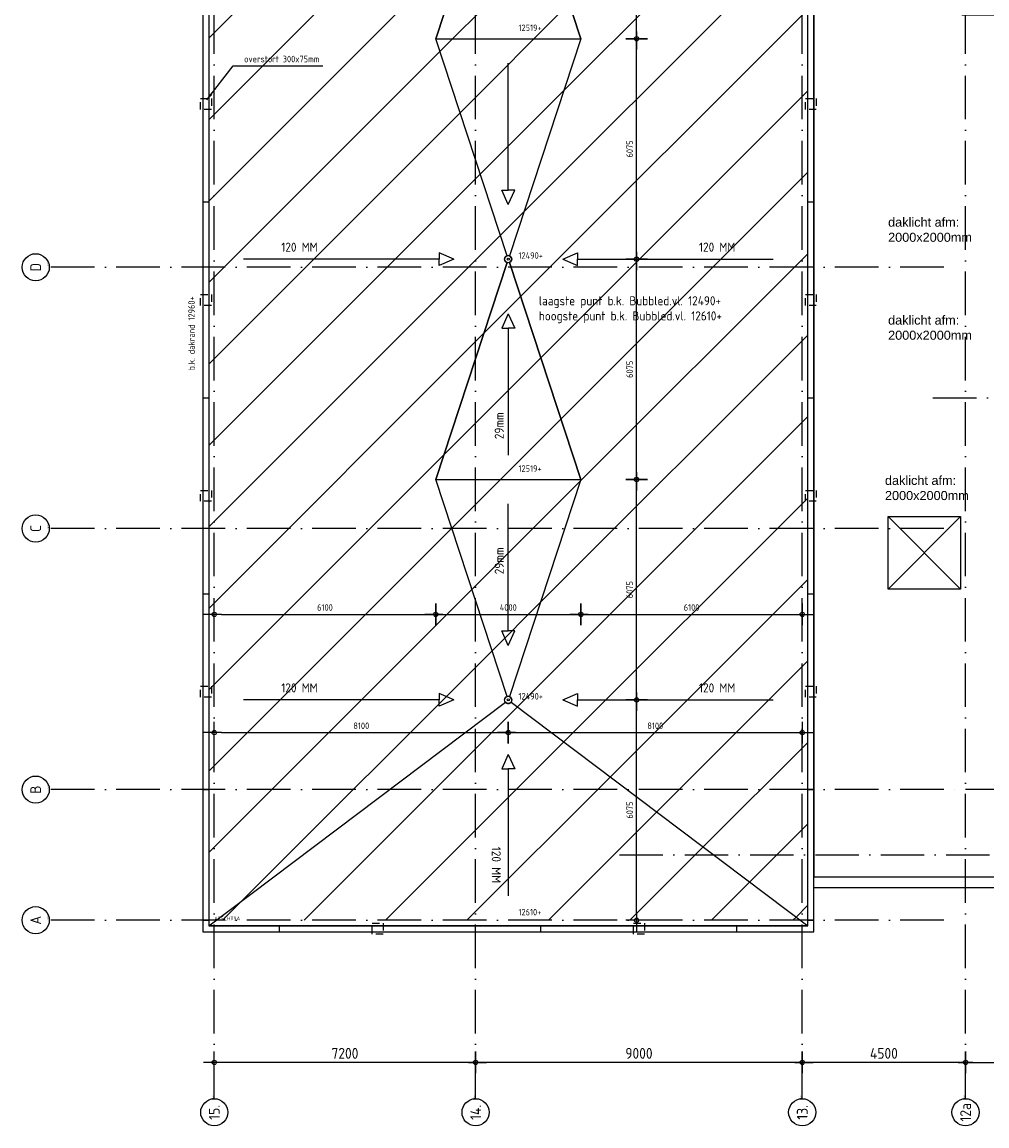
# Model space of a CAD drawing. Extents: x -9573 to 237800, y 0 to 168200.
# Tile 10 of 35: x 112965 to 139548, y 47711 to 78140. Entities that reach past the tile are written whole.
import ezdxf
from ezdxf.enums import TextEntityAlignment as Align

# ---------------------------------------------------------------- set-up
doc = ezdxf.new("R2010")
doc.units = 0
doc.header["$LTSCALE"] = 200
doc.linetypes.add('DASHDOT', pattern=[9, 6, -1.5, 0, -1.5])
doc.linetypes.add('HIDDEN', pattern=[2, 1, -1])
doc.layers.get('0').update_dxf_attribs({"linetype": 'CONTINUOUS'})
doc.layers.get('DEFPOINTS').update_dxf_attribs({"linetype": 'CONTINUOUS'})
for name, color, linetype in [('AL$1----_ALGEMEEN', 7, 'CONTINUOUS'), ('AL$1----_MAATVOERING', 7, 'CONTINUOUS'), ('AL$1----_TEKST', 7, 'CONTINUOUS'), ('AL$7----_STRAMIEN', 1, 'DASHDOT'), ('AL27----_DAKEN', 7, 'CONTINUOUS'), ('AL27---_DAKAFSCHOT', 7, 'CONTINUOUS'), ('ALN-----_BLOCKNAAM', 2, 'CONTINUOUS'), ('BL$4----', 7, 'CONTINUOUS'), ('MV-STRAMIEN', 7, 'CONTINUOUS'), ('RUIMTEOMTREK', 2, 'CONTINUOUS')]:
    doc.layers.add(name, color=color, linetype=linetype)
doc.styles.get("Standard").update_dxf_attribs({"font": 'ISOCP'})
doc.dimstyles.new('018RADI100UIT', dxfattribs={"dimscale": 100, "dimtxt": 1.8, "dimasz": 2, "dimexe": 2, "dimexo": 3, "dimgap": 1, "dimtad": 1, "dimdec": 4, "dimrnd": 1, "dimtxsty": 'STANDARD', "dimblk1": 'MSTR3', "dimblk2": 'MSTR3', "dimcen": 3, "dimdle": 1.25, "dimse1": 1, "dimse2": 1, "dimclrd": 7, "dimclre": 1, "dimazin": 3, "dimtfac": 0.75, "dimtdec": 4, "dimtofl": 0, "dimtmove": 0, "dimatfit": 3, "dimtvp": 1.5, "dimtolj": 1, "dimtzin": 0})
doc.dimstyles.new('018STIP100UIT', dxfattribs={"dimscale": 100, "dimtxt": 1.8, "dimasz": 2, "dimexe": 2, "dimexo": 3, "dimgap": 1, "dimtad": 1, "dimdec": 4, "dimrnd": 1, "dimtxsty": 'STANDARD', "dimblk": 'MSTR3', "dimblk1": 'MSTR3', "dimblk2": 'MSTR3', "dimsah": 1, "dimcen": 3, "dimdle": 1.25, "dimse1": 1, "dimse2": 1, "dimclrd": 256, "dimclre": 1, "dimclrt": 7, "dimazin": 3, "dimtfac": 0.75, "dimtdec": 4, "dimtix": 1, "dimtmove": 0, "dimatfit": 3, "dimtvp": 1.5, "dimtolj": 1, "dimtzin": 0})
doc.dimstyles.new('030STIP100UIT', dxfattribs={"dimscale": 100, "dimtxt": 3, "dimasz": 2, "dimexe": 2, "dimexo": 3, "dimgap": 1, "dimtad": 1, "dimdec": 4, "dimrnd": 1, "dimtxsty": 'STANDARD', "dimblk": 'MSTR3', "dimcen": 3, "dimdle": 1.25, "dimse1": 1, "dimse2": 1, "dimclrd": 7, "dimclre": 1, "dimazin": 3, "dimtfac": 0.75, "dimtdec": 4, "dimtix": 1, "dimtmove": 0, "dimatfit": 3, "dimtvp": 1.5, "dimtolj": 1, "dimtzin": 0})

# ---------------------------------------------------------------- blocks, each defined once
blk = doc.blocks.new('MSTR3')
at = {"color": 0, "linetype": 'CONTINUOUS'}
for p, q in [((-1, 0), (0, 0)), ((0, 1.5), (0, 0)), ((0, 0), (0, -1.5)), ((0, 0), (1.5, 0))]:
    blk.add_line(p, q, dxfattribs=at)
blk.add_circle((0, 0), 0.3, dxfattribs=at)
blk = doc.blocks.new('*D11')
at = {"linetype": 'BYBLOCK'}
blk.add_line((129895, 53580), (129895, 59255), dxfattribs=at)
at = {"layer": 'DEFPOINTS', "color": 0, "linetype": 'BYBLOCK'}
for p in [(126360, 59455), (129895, 59455), (125460, 53380)]:
    blk.add_point(p, dxfattribs=at)
at = {"linetype": 'BYBLOCK', "xscale": 200, "yscale": 200, "zscale": 200}
for p, rotation in [((129895, 59455), 90), ((129895, 53380), 270)]:
    blk.add_blockref('MSTR3', p, dxfattribs=dict(at, rotation=rotation))
at = {"color": 7, "linetype": 'BYBLOCK', "insert": (129705, 56418), "char_height": 180, "attachment_point": 5, "rotation": 90}
blk.add_mtext('\\A1;6075', dxfattribs=at)
blk = doc.blocks.new('*D12')
at = {"linetype": 'BYBLOCK'}
blk.add_line((129895, 59655), (129895, 65330), dxfattribs=at)
at = {"layer": 'DEFPOINTS', "color": 0, "linetype": 'BYBLOCK'}
for p in [(128360, 65530), (129895, 65530), (126360, 59455)]:
    blk.add_point(p, dxfattribs=at)
at = {"linetype": 'BYBLOCK', "xscale": 200, "yscale": 200, "zscale": 200}
for p, rotation in [((129895, 65530), 90), ((129895, 59455), 270)]:
    blk.add_blockref('MSTR3', p, dxfattribs=dict(at, rotation=rotation))
at = {"color": 7, "linetype": 'BYBLOCK', "insert": (129705, 62493), "char_height": 180, "attachment_point": 5, "rotation": 90}
blk.add_mtext('\\A1;6075', dxfattribs=at)
blk = doc.blocks.new('*D13')
at = {"linetype": 'BYBLOCK'}
blk.add_line((129895, 65730), (129895, 71405), dxfattribs=at)
at = {"layer": 'DEFPOINTS', "color": 0, "linetype": 'BYBLOCK'}
for p in [(126360, 71605), (129895, 71605), (128360, 65530)]:
    blk.add_point(p, dxfattribs=at)
at = {"linetype": 'BYBLOCK', "xscale": 200, "yscale": 200, "zscale": 200}
for p, rotation in [((129895, 71605), 90), ((129895, 65530), 270)]:
    blk.add_blockref('MSTR3', p, dxfattribs=dict(at, rotation=rotation))
at = {"color": 7, "linetype": 'BYBLOCK', "insert": (129705, 68568), "char_height": 180, "attachment_point": 5, "rotation": 90}
blk.add_mtext('\\A1;6075', dxfattribs=at)
blk = doc.blocks.new('*D14')
at = {"linetype": 'BYBLOCK'}
blk.add_line((129895, 71805), (129895, 77480), dxfattribs=at)
at = {"layer": 'DEFPOINTS', "color": 0, "linetype": 'BYBLOCK'}
for p in [(128360, 77680), (129895, 77680), (126360, 71605)]:
    blk.add_point(p, dxfattribs=at)
at = {"linetype": 'BYBLOCK', "xscale": 200, "yscale": 200, "zscale": 200}
for p, rotation in [((129895, 77680), 90), ((129895, 71605), 270)]:
    blk.add_blockref('MSTR3', p, dxfattribs=dict(at, rotation=rotation))
at = {"color": 7, "linetype": 'BYBLOCK', "insert": (129705, 74643), "char_height": 180, "attachment_point": 5, "rotation": 90}
blk.add_mtext('\\A1;6075', dxfattribs=at)
blk = doc.blocks.new('*D15')
at = {"linetype": 'BYBLOCK'}
blk.add_line((129895, 77880), (129895, 83555), dxfattribs=at)
at = {"layer": 'DEFPOINTS', "color": 0, "linetype": 'BYBLOCK'}
for p in [(126360, 83755), (129895, 83755), (128360, 77680)]:
    blk.add_point(p, dxfattribs=at)
at = {"linetype": 'BYBLOCK', "xscale": 200, "yscale": 200, "zscale": 200}
for p, rotation in [((129895, 83755), 90), ((129895, 77680), 270)]:
    blk.add_blockref('MSTR3', p, dxfattribs=dict(at, rotation=rotation))
at = {"color": 7, "linetype": 'BYBLOCK', "insert": (129705, 80718), "char_height": 180, "attachment_point": 5, "rotation": 90}
blk.add_mtext('\\A1;6075', dxfattribs=at)
blk = doc.blocks.new('*D18')
at = {"linetype": 'BYBLOCK'}
blk.add_line((118460, 58552), (126160, 58552), dxfattribs=at)
at = {"layer": 'DEFPOINTS', "color": 0, "linetype": 'BYBLOCK'}
for p in [(126360, 59455), (126360, 58552), (118260, 53380)]:
    blk.add_point(p, dxfattribs=at)
at = {"linetype": 'BYBLOCK', "xscale": 200, "yscale": 200, "zscale": 200, "rotation": 180}
blk.add_blockref('MSTR3', (118260, 58552), dxfattribs=at)
at = {"linetype": 'BYBLOCK', "xscale": 200, "yscale": 200, "zscale": 200}
blk.add_blockref('MSTR3', (126360, 58552), dxfattribs=at)
at = {"color": 7, "linetype": 'BYBLOCK', "insert": (122310, 58742), "char_height": 180, "attachment_point": 5}
blk.add_mtext('\\A1;8100', dxfattribs=at)
blk = doc.blocks.new('*D19')
at = {"linetype": 'BYBLOCK'}
blk.add_line((126560, 58552), (134260, 58552), dxfattribs=at)
at = {"layer": 'DEFPOINTS', "color": 0, "linetype": 'BYBLOCK'}
for p in [(126360, 59455), (134460, 58552), (134460, 53380)]:
    blk.add_point(p, dxfattribs=at)
at = {"linetype": 'BYBLOCK', "xscale": 200, "yscale": 200, "zscale": 200, "rotation": 180}
blk.add_blockref('MSTR3', (126360, 58552), dxfattribs=at)
at = {"linetype": 'BYBLOCK', "xscale": 200, "yscale": 200, "zscale": 200}
blk.add_blockref('MSTR3', (134460, 58552), dxfattribs=at)
at = {"color": 7, "linetype": 'BYBLOCK', "insert": (130410, 58742), "char_height": 180, "attachment_point": 5}
blk.add_mtext('\\A1;8100', dxfattribs=at)
blk = doc.blocks.new('*D20')
at = {"linetype": 'BYBLOCK'}
blk.add_line((118460, 61813), (124160, 61813), dxfattribs=at)
at = {"layer": 'DEFPOINTS', "color": 0, "linetype": 'BYBLOCK'}
for p in [(124360, 65530), (118260, 64180), (124360, 61813)]:
    blk.add_point(p, dxfattribs=at)
at = {"linetype": 'BYBLOCK', "xscale": 200, "yscale": 200, "zscale": 200, "rotation": 180}
blk.add_blockref('MSTR3', (118260, 61813), dxfattribs=at)
at = {"linetype": 'BYBLOCK', "xscale": 200, "yscale": 200, "zscale": 200}
blk.add_blockref('MSTR3', (124360, 61813), dxfattribs=at)
at = {"color": 7, "linetype": 'BYBLOCK', "insert": (121310, 62003), "char_height": 180, "attachment_point": 5}
blk.add_mtext('\\A1;6100', dxfattribs=at)
blk = doc.blocks.new('*D21')
at = {"linetype": 'BYBLOCK'}
blk.add_line((124560, 61813), (128160, 61813), dxfattribs=at)
at = {"layer": 'DEFPOINTS', "color": 0, "linetype": 'BYBLOCK'}
for p in [(124360, 65530), (128360, 65530), (128360, 61813)]:
    blk.add_point(p, dxfattribs=at)
at = {"linetype": 'BYBLOCK', "xscale": 200, "yscale": 200, "zscale": 200, "rotation": 180}
blk.add_blockref('MSTR3', (124360, 61813), dxfattribs=at)
at = {"linetype": 'BYBLOCK', "xscale": 200, "yscale": 200, "zscale": 200}
blk.add_blockref('MSTR3', (128360, 61813), dxfattribs=at)
at = {"color": 7, "linetype": 'BYBLOCK', "insert": (126360, 62003), "char_height": 180, "attachment_point": 5}
blk.add_mtext('\\A1;4000', dxfattribs=at)
blk = doc.blocks.new('*D22')
at = {"linetype": 'BYBLOCK'}
blk.add_line((128560, 61813), (134260, 61813), dxfattribs=at)
at = {"layer": 'DEFPOINTS', "color": 0, "linetype": 'BYBLOCK'}
for p in [(128360, 65530), (134460, 64180), (134460, 61813)]:
    blk.add_point(p, dxfattribs=at)
at = {"linetype": 'BYBLOCK', "xscale": 200, "yscale": 200, "zscale": 200, "rotation": 180}
blk.add_blockref('MSTR3', (128360, 61813), dxfattribs=at)
at = {"linetype": 'BYBLOCK', "xscale": 200, "yscale": 200, "zscale": 200}
blk.add_blockref('MSTR3', (134460, 61813), dxfattribs=at)
at = {"color": 7, "linetype": 'BYBLOCK', "insert": (131410, 62003), "char_height": 180, "attachment_point": 5}
blk.add_mtext('\\A1;6100', dxfattribs=at)
blk = doc.blocks.new('*D64')
at = {"color": 7, "linetype": 'BYBLOCK'}
blk.add_line((138760, 49461), (134660, 49461), dxfattribs=at)
at = {"layer": 'DEFPOINTS', "color": 0, "linetype": 'BYBLOCK'}
for p in [(134460, 50225), (134460, 49461), (138960, 48461)]:
    blk.add_point(p, dxfattribs=at)
at = {"color": 7, "linetype": 'BYBLOCK', "xscale": 200, "yscale": 200, "zscale": 200, "rotation": 180}
blk.add_blockref('MSTR3', (134460, 49461), dxfattribs=at)
at = {"color": 7, "linetype": 'BYBLOCK', "xscale": 200, "yscale": 200, "zscale": 200}
blk.add_blockref('MSTR3', (138960, 49461), dxfattribs=at)
at = {"color": 0, "linetype": 'BYBLOCK', "insert": (136710, 49711), "char_height": 300, "attachment_point": 5}
blk.add_mtext('\\A1;4500', dxfattribs=at)
blk = doc.blocks.new('*D115')
at = {"color": 7, "linetype": 'BYBLOCK'}
blk.add_line((134260, 49461), (125660, 49461), dxfattribs=at)
at = {"layer": 'DEFPOINTS', "color": 0, "linetype": 'BYBLOCK'}
for p in [(125460, 52181), (134460, 52181), (125460, 49461)]:
    blk.add_point(p, dxfattribs=at)
at = {"color": 7, "linetype": 'BYBLOCK', "xscale": 200, "yscale": 200, "zscale": 200, "rotation": 180}
blk.add_blockref('MSTR3', (125460, 49461), dxfattribs=at)
at = {"color": 7, "linetype": 'BYBLOCK', "xscale": 200, "yscale": 200, "zscale": 200}
blk.add_blockref('MSTR3', (134460, 49461), dxfattribs=at)
at = {"color": 0, "linetype": 'BYBLOCK', "insert": (129960, 49711), "char_height": 300, "attachment_point": 5}
blk.add_mtext('\\A1;9000', dxfattribs=at)
blk = doc.blocks.new('*D116')
at = {"color": 7, "linetype": 'BYBLOCK'}
blk.add_line((125260, 49461), (118460, 49461), dxfattribs=at)
at = {"layer": 'DEFPOINTS', "color": 0, "linetype": 'BYBLOCK'}
for p in [(118260, 52181), (125460, 52181), (118260, 49461)]:
    blk.add_point(p, dxfattribs=at)
at = {"color": 7, "linetype": 'BYBLOCK', "xscale": 200, "yscale": 200, "zscale": 200, "rotation": 180}
blk.add_blockref('MSTR3', (118260, 49461), dxfattribs=at)
at = {"color": 7, "linetype": 'BYBLOCK', "xscale": 200, "yscale": 200, "zscale": 200}
blk.add_blockref('MSTR3', (125460, 49461), dxfattribs=at)
at = {"color": 0, "linetype": 'BYBLOCK', "insert": (121860, 49711), "char_height": 300, "attachment_point": 5}
blk.add_mtext('\\A1;7200', dxfattribs=at)
blk = doc.blocks.new('1010')
at = {"layer": 'AL$7----_STRAMIEN', "color": 7, "linetype": 'CONTINUOUS'}
blk.add_circle((0, 750), 750, dxfattribs=at)
at = {"layer": 'ALN-----_BLOCKNAAM', "linetype": 'CONTINUOUS'}
blk.add_text('1010', height=100, dxfattribs=at).set_placement((0, 0))
blk = doc.blocks.new('1011')
at = {"layer": 'AL$7----_STRAMIEN', "color": 7, "linetype": 'CONTINUOUS'}
blk.add_circle((-750, 0), 750, dxfattribs=at)
at = {"layer": 'ALN-----_BLOCKNAAM', "linetype": 'CONTINUOUS'}
blk.add_text('1011', height=100, dxfattribs=at).set_placement((0, 0))
blk = doc.blocks.new('*D128')
at = {"color": 7, "linetype": 'BYBLOCK'}
blk.add_line((139160, 49461), (146860, 49461), dxfattribs=at)
at = {"layer": 'DEFPOINTS', "color": 0, "linetype": 'BYBLOCK'}
for p in [(147060, 49461), (138960, 48461), (147060, 48461)]:
    blk.add_point(p, dxfattribs=at)
at = {"color": 7, "linetype": 'BYBLOCK', "xscale": 200, "yscale": 200, "zscale": 200, "rotation": 180}
blk.add_blockref('MSTR3', (138960, 49461), dxfattribs=at)
at = {"color": 7, "linetype": 'BYBLOCK', "xscale": 200, "yscale": 200, "zscale": 200}
blk.add_blockref('MSTR3', (147060, 49461), dxfattribs=at)
at = {"color": 0, "linetype": 'BYBLOCK', "insert": (143010, 49711), "char_height": 300, "attachment_point": 5}
blk.add_mtext('\\A1;8100', dxfattribs=at)

msp = doc.modelspace()

# ---------------------------------------------------------------- hatches: boundary and pattern name
at = {"layer": 'BL$4----'}
h = msp.add_hatch(dxfattribs=at)
h.set_pattern_fill('ANSI31', color=256, scale=500, style=0)
h.paths.add_polyline_path([(118105.29813, 102135.22757), (126360.29813, 95905.40396), (124360.29813, 89830.40396), (126360.29813, 83755.40396), (124360.29813, 77680.40396), (126360.29813, 71605.40396), (124360.29813, 65530.40396), (126360.29813, 59455.40396), (118105.29813, 53225.58036)])
h = msp.add_hatch(dxfattribs=at)
h.set_pattern_fill('ANSI31', color=256, scale=500, style=0)
h.paths.add_polyline_path([(128110.29813, 89070.85257), (126391.56889, 83850.21251), (126460.29813, 83755.22757), (126391.56889, 83660.24262), (128360.29813, 77680.22757), (126391.56889, 71700.21251), (126460.29813, 71605.22757), (126391.56889, 71510.24262), (128360.29813, 65530.22757), (126391.56889, 59550.21251), (126460.29813, 59455.22757), (126440.1175, 59394.98748), (134614.94534, 53225.58036), (134614.94534, 102135.05117), (126440.1175, 95965.46765), (126460.29813, 95905.22757), (126391.56889, 95810.24262), (128230.1989, 90225.40396), (131310.29813, 90225.40396), (131310.29813, 87825.40396), (128110.29813, 87825.40396)])
h = msp.add_hatch(dxfattribs=at)
h.set_pattern_fill('ANSI31', color=256, scale=500, style=0)
edge = h.paths.add_edge_path()
edge.add_arc((126360.29813, 83755.22757), 100, 251.777519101, 288.222480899, ccw=False)
edge.add_line((126329.02737, 83660.24262), (124360.29813, 77680.22757))
edge.add_line((124360.29813, 77680.22757), (128360.29813, 77680.22757))
edge.add_line((128360.29813, 77680.22757), (126391.56889, 83660.24262))
edge = h.paths.add_edge_path()
edge.add_arc((126360.29813, 71605.22757), 100, 71.777519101, 108.222480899)
edge.add_line((126329.02737, 71700.21251), (124360.29813, 77680.22757))
edge.add_line((124360.29813, 77680.22757), (128360.29813, 77680.22757))
edge.add_line((128360.29813, 77680.22757), (126391.56889, 71700.21251))
h = msp.add_hatch(dxfattribs=at)
h.set_pattern_fill('ANSI31', color=256, scale=500, style=0)
edge = h.paths.add_edge_path()
edge.add_arc((126360.29813, 71605.22757), 100, 251.777519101, 288.222480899, ccw=False)
edge.add_line((126329.02737, 71510.24262), (124360.29813, 65530.22757))
edge.add_line((124360.29813, 65530.22757), (128360.29813, 65530.22757))
edge.add_line((128360.29813, 65530.22757), (126391.56889, 71510.24262))
edge = h.paths.add_edge_path()
edge.add_arc((126360.29813, 59455.22757), 100, 71.777519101, 108.222480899)
edge.add_line((126329.02737, 59550.21251), (124360.29813, 65530.22757))
edge.add_line((124360.29813, 65530.22757), (128360.29813, 65530.22757))
edge.add_line((128360.29813, 65530.22757), (126391.56889, 59550.21251))
h = msp.add_hatch(dxfattribs=at)
h.set_pattern_fill('ANSI31', color=256, scale=500, style=0)
h.paths.add_polyline_path([(129639.25769, 56980.58036), (125460.29813, 56980.58036), (125460.29813, 53380.58036), (134409.33336, 53380.58036)])
h.paths.add_polyline_path([(125460.29813, 56980.58036), (123081.19843, 56980.58036), (118310.9189, 53380.58036), (125460.29813, 53380.58036)])
h.paths.add_polyline_path([(125460.29813, 58776.02209), (123081.19843, 56980.58036), (125460.29813, 56980.58036)])
h.paths.add_polyline_path([(126440.1175, 59394.98749, -0.4981300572), (126280.47752, 59394.98913), (125460.29813, 58776.02209), (125460.29813, 56980.58036), (126360.29813, 56980.58036), (126360.29813, 57551.88445), (126184.24083, 57551.88445), (126360.29813, 57951.88445), (126536.35542, 57551.88445), (126360.29813, 57551.88445), (126360.29813, 56980.58036), (129639.25769, 56980.58036)])
h.paths.add_polyline_path([(129569.96592, 56138.79021), (129569.96592, 56697.01771), (129839.96592, 56697.01771), (129839.96592, 56138.79021)], flags=24)
h.paths.add_polyline_path([(126625.39287, 53480.3066), (127340.94602, 53480.3066), (127340.94602, 53736.96605), (126625.39287, 53736.96605)], flags=24)
h.paths.add_polyline_path([(126217.39693, 55418.43019), (126217.39693, 54343.43019), (125842.34771, 54343.43019), (125842.34771, 55418.43019)], flags=24)
h.paths.add_polyline_path([(118250.41879, 53355.66715), (118900.5269, 53355.66715), (118900.5269, 53504.94321), (118250.41879, 53504.94321)], flags=9)

# ---------------------------------------------------------------- linework, layer by layer
at = {"layer": 'AL$7----_STRAMIEN', "color": 1}
for p, q in [((138360.29813, 71380.58036), (113714.55487, 71380.58036)), ((138360.29813, 64180.58036), (113714.55487, 64180.58036)), ((138360.29813, 53380.58036), (113715.59119, 53380.58036))]:
    msp.add_line(p, q, dxfattribs=at)
for points in [[(118260.29813, 48460.58036), (118260.29813, 124517.90623)], [(125460.29813, 48460.58036), (125460.29813, 124517.90623)], [(134460.29813, 48460.58036), (134460.29813, 105880.58036)], [(188760.29813, 56980.58036), (138360.29813, 56980.58036), (113714.55487, 56980.58036)]]:
    msp.add_lwpolyline(points, dxfattribs=at)
at = {"layer": 'AL$7----_STRAMIEN'}
for points in [[(138960.29813, 48460.58036), (138960.29813, 89983.97062)], [(138060.29813, 67780.58036), (166340.94711, 67780.58036)], [(129420.36212, 55180.58036), (168912.68609, 55180.58036)]]:
    msp.add_lwpolyline(points, dxfattribs=at)
at = {"layer": 'AL27----_DAKEN', "color": 4}
for points in [[(117940.29813, 102300.22757), (117940.29813, 53060.58036), (134779.94534, 53060.58036), (134779.94534, 102300.22757)], [(118105.29813, 102135.22757), (118105.29813, 53225.58036), (134614.94534, 53225.58036), (134614.94534, 102135.22757)]]:
    msp.add_lwpolyline(points, close=True, dxfattribs=at)
at = {"layer": 'AL27----_DAKEN'}
for points in [[(126360.29813, 73508.92347), (126360.29813, 77005.46167)], [(126360.29813, 73108.92347), (126184.24083, 73508.92347), (126360.29813, 73508.92347)], [(126360.29813, 73108.92347), (126536.35542, 73508.92347), (126360.29813, 73508.92347)], [(124456.77862, 71605.40396), (119065.99072, 71605.40396)], [(124856.77862, 71605.40396), (124456.77862, 71781.46126), (124456.77862, 71605.40396)], [(124856.77862, 71605.40396), (124456.77862, 71429.34666), (124456.77862, 71605.40396)], [(127863.81764, 71605.40396), (128263.81764, 71781.46126), (128263.81764, 71605.40396)], [(127863.81764, 71605.40396), (128263.81764, 71429.34666), (128263.81764, 71605.40396)], [(128263.81764, 71605.40396), (133654.60554, 71605.40396)], [(126360.29813, 70101.88445), (126184.24083, 69701.88445), (126360.29813, 69701.88445)], [(126360.29813, 70101.88445), (126536.35542, 69701.88445), (126360.29813, 69701.88445)], [(126360.29813, 69701.88445), (126360.29813, 66205.34625)], [(126360.29813, 61358.92347), (126360.29813, 64855.46167)], [(136824.56909, 64510.35795), (138824.56909, 62510.35795)], [(136824.56909, 62510.35795), (138824.56909, 64510.35795)], [(126360.29813, 60958.92347), (126184.24083, 61358.92347), (126360.29813, 61358.92347)], [(126360.29813, 60958.92347), (126536.35542, 61358.92347), (126360.29813, 61358.92347)], [(124456.77862, 59455.40396), (119065.99072, 59455.40396)], [(124856.77862, 59455.40396), (124456.77862, 59631.46126), (124456.77862, 59455.40396)], [(124856.77862, 59455.40396), (124456.77862, 59279.34666), (124456.77862, 59455.40396)], [(127863.81764, 59455.40396), (128263.81764, 59631.46126), (128263.81764, 59455.40396)], [(127863.81764, 59455.40396), (128263.81764, 59279.34666), (128263.81764, 59455.40396)], [(128263.81764, 59455.40396), (133654.60554, 59455.40396)], [(126360.29813, 57951.88445), (126184.24083, 57551.88445), (126360.29813, 57551.88445)], [(126360.29813, 57951.88445), (126536.35542, 57551.88445), (126360.29813, 57551.88445)], [(126360.29813, 57551.88445), (126360.29813, 54055.34625)]]:
    msp.add_lwpolyline(points, dxfattribs=at)
at = {"layer": 'AL27----_DAKEN', "color": 1, "linetype": 'HIDDEN'}
for points in [[(118182.62174, 75730.40396), (117882.62174, 75730.40396), (117882.62174, 76030.40396), (118182.62174, 76030.40396)], [(134847.44534, 75730.40396), (134547.44534, 75730.40396), (134547.44534, 76030.40396), (134847.44534, 76030.40396)], [(118182.62174, 70330.40396), (117882.62174, 70330.40396), (117882.62174, 70630.40396), (118182.62174, 70630.40396)], [(134847.44534, 70330.40396), (134547.44534, 70330.40396), (134547.44534, 70630.40396), (134847.44534, 70630.40396)], [(118182.62174, 64930.40396), (117882.62174, 64930.40396), (117882.62174, 65230.40396), (118182.62174, 65230.40396)], [(134847.44534, 64930.40396), (134547.44534, 64930.40396), (134547.44534, 65230.40396), (134847.44534, 65230.40396)], [(118182.62174, 59530.40396), (117882.62174, 59530.40396), (117882.62174, 59830.40396), (118182.62174, 59830.40396)], [(134847.44534, 59530.40396), (134547.44534, 59530.40396), (134547.44534, 59830.40396), (134847.44534, 59830.40396)], [(122610.29813, 52997.99216), (122610.29813, 53297.99216), (122910.29813, 53297.99216), (122910.29813, 52997.99216)], [(129810.29813, 52997.99216), (129810.29813, 53297.99216), (130110.29813, 53297.99216), (130110.29813, 52997.99216)]]:
    msp.add_lwpolyline(points, close=True, dxfattribs=at)
at = {"layer": 'AL27----_DAKEN', "color": 4}
for points in [[(117950.12174, 73180.40396), (118105.29813, 73180.40396)], [(134614.94534, 73180.40396), (134770.12174, 73180.40396)], [(117950.12174, 67780.40396), (118105.29813, 67780.40396)], [(134614.94534, 67780.40396), (134770.12174, 67780.40396)], [(117950.12174, 62380.40396), (118105.29813, 62380.40396)], [(134614.94534, 62380.40396), (134770.12174, 62380.40396)], [(117950.12174, 56980.40396), (118105.29813, 56980.40396)], [(134614.94534, 56980.40396), (134770.12174, 56980.40396)], [(117950.12174, 53380.40396), (118105.29813, 53380.40396)], [(134614.94534, 53380.40396), (134770.12174, 53380.40396)], [(120060.29813, 53070.40396), (120060.29813, 53225.58036)], [(125460.29813, 53070.40396), (125460.29813, 53225.58036)], [(127260.29813, 53070.40396), (127260.29813, 53225.58036)], [(132660.29813, 53070.40396), (132660.29813, 53225.58036)]]:
    msp.add_lwpolyline(points, dxfattribs=at)
at = {"layer": 'AL27----_DAKEN'}
msp.add_lwpolyline([(136824.56909, 62510.35795), (136824.56909, 64510.35795), (138824.56909, 64510.35795), (138824.56909, 62510.35795)], close=True, dxfattribs=at)
at = {"layer": 'AL27----_DAKEN', "color": 1}
for points in [[(134760.12166, 54580.40396), (168340.29813, 54580.40396)], [(134760.12166, 54280.40396), (168340.29813, 54280.40396)]]:
    msp.add_lwpolyline(points, dxfattribs=at)
at = {"layer": 'AL27---_DAKAFSCHOT', "color": 1}
for points in [[(126329.02737, 83660.24262, -0.3238467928), (126260.29813, 83755.22757, -0.3238467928), (126329.02737, 83850.21251), (124360.29813, 89830.22757), (126329.02737, 95810.24262, -0.3238467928), (126260.29813, 95905.22757, -0.163043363), (126280.47752, 95965.46601), (118105.29813, 102135.05117), (118105.29813, 53225.40396), (126280.47752, 59394.98912, -0.163043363), (126260.29813, 59455.22757, -0.3238467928), (126329.02737, 59550.21251), (124360.29813, 65530.22757), (126329.02737, 71510.24262, -0.3238467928), (126260.29813, 71605.22757, -0.3238467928), (126329.02737, 71700.21251), (124360.29813, 77680.22757)], [(126391.56889, 83660.24262, -0.1603752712), (126329.02737, 83660.24262), (124360.29813, 77680.22757), (128360.29813, 77680.22757)], [(126391.56889, 71700.21251, 0.1603752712), (126329.02737, 71700.21251), (124360.29813, 77680.22757), (128360.29813, 77680.22757)], [(126391.56889, 71510.24262, -0.1603752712), (126329.02737, 71510.24262), (124360.29813, 65530.22757), (128360.29813, 65530.22757)], [(126391.56889, 59550.21251, 0.1603752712), (126329.02737, 59550.21251), (124360.29813, 65530.22757), (128360.29813, 65530.22757)], [(134614.94534, 53225.40396), (118105.29813, 53225.40396), (126280.47752, 59394.98913, 0.4981300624), (126440.1175, 59394.98749)]]:
    msp.add_lwpolyline(points, format="xyb", close=True, dxfattribs=at)
msp.add_lwpolyline([(128110.29813, 89070.85257), (126391.56889, 83850.21251), (126460.29813, 83755.22757), (126391.56889, 83660.24262), (128360.29813, 77680.22757), (126391.56889, 71700.21251), (126460.29813, 71605.22757), (126391.56889, 71510.24262), (128360.29813, 65530.22757), (126391.56889, 59550.21251), (126460.29813, 59455.22757), (126440.1175, 59394.98748), (134614.94534, 53225.58036), (134614.94534, 102135.05117), (126440.1175, 95965.46765), (126460.29813, 95905.22757), (126391.56889, 95810.24262), (128230.1989, 90225.40396), (131310.29813, 90225.40396), (131310.29813, 87825.40396), (128110.29813, 87825.40396)], close=True, dxfattribs=at)
at = {"layer": 'AL27---_DAKAFSCHOT', "color": 4}
for centre in [(126360.29813, 71605.22757), (126360.29813, 59455.22757)]:
    msp.add_circle(centre, 100, dxfattribs=at)
at = {"layer": 'AL27---_DAKAFSCHOT'}
for centre in [(126360.29813, 71605.22757), (126360.29813, 59455.22757)]:
    msp.add_circle(centre, 30, dxfattribs=at)
at = {"layer": 'RUIMTEOMTREK'}
msp.add_lwpolyline([(134779.94534, 85620.40396), (134779.94534, 54580.40396), (168340.29813, 54580.40396), (168340.29813, 85620.40396), (164250.29813, 85620.40396), (164250.29813, 78330.40396), (138870.29813, 78330.40396), (138870.29813, 85620.40396)], close=True, dxfattribs=at)

# ---------------------------------------------------------------- block references
at = {"layer": 'AL$7----_STRAMIEN'}
ref = msp.add_blockref('1010', (113714.55487, 71380.58036), dxfattribs=dict(at, xscale=0.5, yscale=0.5, zscale=0.5, rotation=90))
ref.add_attrib('STR-NAAM', 'D', dxfattribs={"color": 3, "linetype": 'CONTINUOUS', "height": 300, "rotation": 90}).set_placement((113339.55487, 71380.58036), align=Align.MIDDLE)
ref = msp.add_blockref('1010', (113714.55487, 64180.58036), dxfattribs=dict(at, xscale=0.5, yscale=0.5, zscale=0.5, rotation=90))
ref.add_attrib('STR-NAAM', 'C', dxfattribs={"color": 3, "linetype": 'CONTINUOUS', "height": 300, "rotation": 90}).set_placement((113339.55487, 64180.58036), align=Align.MIDDLE)
ref = msp.add_blockref('1010', (113714.55487, 56980.58036), dxfattribs=dict(at, xscale=0.5, yscale=0.5, zscale=0.5, rotation=90))
ref.add_attrib('STR-NAAM', 'B', dxfattribs={"color": 3, "linetype": 'CONTINUOUS', "height": 300, "rotation": 90}).set_placement((113339.55487, 56980.58036), align=Align.MIDDLE)
ref = msp.add_blockref('1010', (113714.55487, 53380.58036), dxfattribs=dict(at, xscale=0.5, yscale=0.5, zscale=0.5, rotation=90))
ref.add_attrib('STR-NAAM', 'A', dxfattribs={"color": 3, "linetype": 'CONTINUOUS', "height": 300, "rotation": 90}).set_placement((113339.55487, 53380.58036), align=Align.MIDDLE)
ref = msp.add_blockref('1011', (118260.29813, 48460.58036), dxfattribs=dict(at, xscale=0.5, yscale=0.5, zscale=0.5, rotation=90))
ref.add_attrib('STR-NAAM', '15.', dxfattribs={"color": 3, "linetype": 'CONTINUOUS', "height": 300, "rotation": 90}).set_placement((118260.29813, 48085.58036), align=Align.MIDDLE)
ref = msp.add_blockref('1011', (125460.29813, 48460.58036), dxfattribs=dict(at, xscale=0.5, yscale=0.5, zscale=0.5, rotation=90))
ref.add_attrib('STR-NAAM', '14.', dxfattribs={"color": 3, "linetype": 'CONTINUOUS', "height": 300, "rotation": 90}).set_placement((125460.29813, 48085.58036), align=Align.MIDDLE)
ref = msp.add_blockref('1011', (134460.29813, 48460.58036), dxfattribs=dict(at, xscale=0.5, yscale=0.5, zscale=0.5, rotation=90))
ref.add_attrib('STR-NAAM', '13.', dxfattribs={"color": 3, "linetype": 'CONTINUOUS', "height": 300, "rotation": 90}).set_placement((134460.29813, 48085.58036), align=Align.MIDDLE)
ref = msp.add_blockref('1011', (138960.29813, 48460.58036), dxfattribs=dict(at, xscale=0.5, yscale=0.5, zscale=0.5, rotation=90))
ref.add_attrib('STR-NAAM', '12a', dxfattribs={"color": 3, "linetype": 'CONTINUOUS', "height": 300, "rotation": 90}).set_placement((138960.29813, 48085.58036), align=Align.MIDDLE)

# ---------------------------------------------------------------- texts
at = {"layer": 'AL$1----_ALGEMEEN', "char_height": 250, "width": 6242, "attachment_point": 1}
for insert in [(136825.43585, 72749.59386), (136825.43585, 70049.59386), (136738.94966, 65630.49606)]:
    msp.add_mtext('\\fArial|b0|i0|c0|p34;daklicht afm:\\P2000x2000mm', dxfattribs=dict(at, insert=insert))
at = {"layer": 'AL$1----_TEKST', "color": 4}
for s, p in [('12519+', (126641.16945, 77891.81562)), ('12490+', (126641.16945, 71614.3549)), ('12519+', (126641.16945, 65741.81562)), ('12490+', (126641.16945, 59464.3549)), ('12610+', (126641.16945, 53514.15404))]:
    msp.add_text(s, height=180, dxfattribs=at).set_placement(p)
at = {"layer": 'AL$1----_TEKST', "insert": (119082.89318, 77121.21699), "char_height": 180, "attachment_point": 4}
msp.add_mtext('\\A1;overstort 300x75mm', dxfattribs=at)
at = {"layer": 'AL$1----_TEKST', "color": 4, "insert": (117543.46398, 68536.79085), "char_height": 180, "width": 4831.75, "attachment_point": 1, "rotation": 90}
msp.add_mtext('b.k. dakrand 12960+', dxfattribs=at)
at = {"layer": 'AL$1----_TEKST', "color": 4, "insert": (127202.59719, 70582.24052), "char_height": 250, "width": 7369.47, "attachment_point": 1}
msp.add_mtext('laagste punt b.k. Bubbled.vl. 12490+\\Phoogste punt b.k. Bubbled.vl. 12610+', dxfattribs=at)
at = {"layer": 'AL$1----_TEKST', "char_height": 250, "width": 1872.35, "attachment_point": 1, "rotation": 90}
for insert in [(125985.20007, 66642.87784), (125985.20007, 62919.05782)]:
    msp.add_mtext('29mm', dxfattribs=dict(at, insert=insert))
at = {"layer": 'AL27----_DAKEN', "char_height": 250, "width": 1902.82}
for insert, attachment_point in [((120105.20181, 72060.85438), 1), ((132615.39445, 72060.85438), 3), ((120105.20181, 59910.85438), 1), ((132615.39445, 59910.85438), 3)]:
    msp.add_mtext('120 MM', dxfattribs=dict(at, insert=insert, attachment_point=attachment_point))
at = {"layer": 'AL27----_DAKEN', "insert": (125904.84771, 54405.93019), "char_height": 250, "width": 1902.82, "attachment_point": 9, "rotation": 270}
msp.add_mtext('120 MM', dxfattribs=at)
at = {"layer": 'ALN-----_BLOCKNAAM', "linetype": 'CONTINUOUS'}
msp.add_text('AFSCHT9A', height=100, dxfattribs=at).set_placement((118260.29813, 53380.40396))

# ---------------------------------------------------------------- dimensions: what is measured, and where the dimension line sits
at = {"layer": 'AL$1----_MAATVOERING', "color": 1}
for base, p1, p2, picture, middle in [((129894.96592, 83755.40396), (128360.29813, 77680.40396), (126360.29813, 83755.40396), '*D15', (129704.96592, 80717.90396)), ((129894.96592, 77680.40396), (126360.29813, 71605.40396), (128360.29813, 77680.40396), '*D14', (129704.96592, 74642.90396)), ((129894.96592, 71605.40396), (128360.29813, 65530.40396), (126360.29813, 71605.40396), '*D13', (129704.96592, 68567.90396)), ((129894.96592, 65530.40396), (126360.29813, 59455.40396), (128360.29813, 65530.40396), '*D12', (129704.96592, 62492.90396)), ((129894.96592, 59455.40396), (125460.29813, 53380.40396), (126360.29813, 59455.40396), '*D11', (129704.96592, 56417.90396))]:
    dim = msp.add_linear_dim(base=base, p1=p1, p2=p2, angle=90, dimstyle='018STIP100UIT', dxfattribs=at)
    dim.commit()
    dim.dimension.update_dxf_attribs({"geometry": picture, "text_midpoint": middle})
for base, p1, p2, picture, middle in [((124360.29813, 61812.50884), (118260.29813, 64180.40396), (124360.29813, 65530.40396), '*D20', (121310.29813, 62002.50884)), ((128360.29813, 61812.50884), (124360.29813, 65530.40396), (128360.29813, 65530.40396), '*D21', (126360.29813, 62002.50884)), ((134460.29813, 61812.50884), (128360.29813, 65530.40396), (134460.29813, 64180.40396), '*D22', (131410.29813, 62002.50884)), ((126360.29813, 58552.16191), (118260.29813, 53380.40396), (126360.29813, 59455.40396), '*D18', (122310.29813, 58742.16191)), ((134460.29813, 58552.16191), (126360.29813, 59455.40396), (134460.29813, 53380.40396), '*D19', (130410.29813, 58742.16191))]:
    dim = msp.add_linear_dim(base=base, p1=p1, p2=p2, dimstyle='018STIP100UIT', dxfattribs=at)
    dim.commit()
    dim.dimension.update_dxf_attribs({"geometry": picture, "text_midpoint": middle})
at = {"layer": 'MV-STRAMIEN', "color": 7}
for base, p1, p2, picture, middle in [((118260.29813, 49460.58036), (125460.29813, 52180.58036), (118260.29813, 52180.58036), '*D116', (121860.29813, 49710.60988)), ((125460.29813, 49460.58036), (134460.29813, 52180.58036), (125460.29813, 52180.58036), '*D115', (129960.29813, 49710.58036)), ((134460.29813, 49460.58036), (138960.29813, 48460.58036), (134460.29813, 50225.17781), '*D64', (136710.29813, 49710.58036))]:
    dim = msp.add_linear_dim(base=base, p1=p1, p2=p2, angle=180, dimstyle='030STIP100UIT', dxfattribs=at)
    dim.commit()
    dim.dimension.update_dxf_attribs({"geometry": picture, "text_midpoint": middle})
dim = msp.add_linear_dim(base=(147060.29813, 49460.58036), p1=(138960.29813, 48460.58036), p2=(147060.29813, 48460.58036), dimstyle='030STIP100UIT', dxfattribs=at)
dim.commit()
dim.dimension.update_dxf_attribs({"geometry": '*D128', "text_midpoint": (143010.29813, 49710.58036)})

# ---------------------------------------------------------------- leaders
at = {"layer": 'AL$1----_MAATVOERING', "color": 7, "annotation_type": 0, "has_hookline": 1, "hookline_direction": 0, "text_width": 2166.97386}
msp.add_leader([(118056.25679, 75995.84166), (118782.89318, 76931.21699), (118982.89318, 76931.21699)], dimstyle='018RADI100UIT', dxfattribs=at)

doc.saveas('drawing.dxf')
